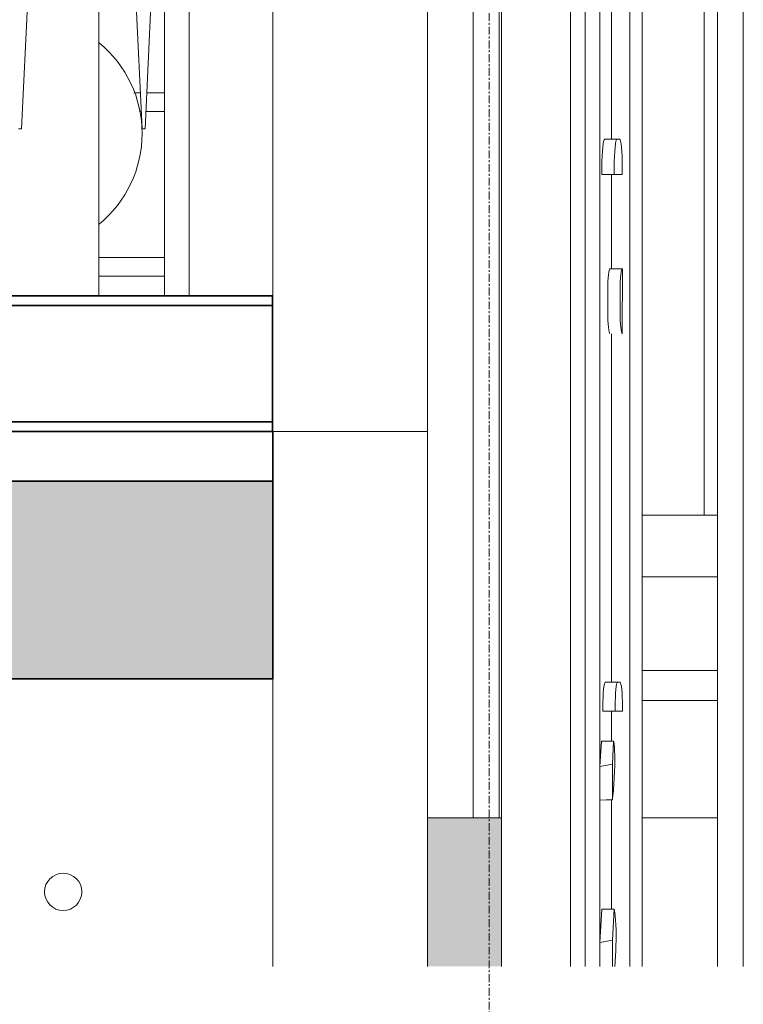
# Model space of a CAD drawing. Header units: millimetres. Extents: x 61846 to 198573, y 13020 to 52988.
# Tile 169 of 240: x 190328 to 191499, y 15518 to 17112. Entities that reach past the tile are written whole.
import ezdxf

# ---------------------------------------------------------------- set-up
doc = ezdxf.new("R2010")
doc.units = ezdxf.units.MM
doc.linetypes.add('Grid Line', pattern=[22.225, 12.7, -3.175, 3.175, -3.175])
for name, color, linetype, lineweight in [('A-FLOR', 192, 'Continuous', 50), ('A-GENM', 13, 'Continuous', 18), ('A-WALL', 113, 'Continuous', 25), ('I-WALL', 2, 'Continuous', 25), ('P-PIPE', 3, 'Continuous', 18), ('S-BEAM', 12, 'Continuous', 35), ('S-GRID', 1, 'Continuous', 18)]:
    doc.layers.add(name, color=color, linetype=linetype, lineweight=lineweight)

# ---------------------------------------------------------------- blocks, each defined once
blk = doc.blocks.new('Pipe Types_NLRS_65_PI_UN_Staal - sprinkler_DNL_4327762 - Pipe Types_NLRS_65_PI_UN_Staal - sprinkler_DNL_4327762-550461-GZ lierenkamer 4')
at = {"layer": 'P-PIPE', "color": 7, "lineweight": 9}
for radius, start, end in [(30.2, 0, 180), (30.1, 180, 0)]:
    blk.add_arc((-45599.1, 15700), radius, start, end, dxfattribs=at)
blk = doc.blocks.new('TadP_A_INS_INSTALLATIES_rvt-6-GZ lierenkamer 4')
at = {"layer": 'P-PIPE', "lineweight": 9}
blk.add_blockref('Pipe Types_NLRS_65_PI_UN_Staal - sprinkler_DNL_4327762 - Pipe Types_NLRS_65_PI_UN_Staal - sprinkler_DNL_4327762-550461-GZ lierenkamer 4', (0, 0), dxfattribs=at)
blk = doc.blocks.new('Floor_28_PBT_FL_druklaag_d_80 __400__C30_37_2397569 - Floor_28_PBT_FL_druklaag_d_80 __400__C30_37_2397569-312101-GZ lierenkamer 4')
at = {"layer": 'A-FLOR', "color": 90, "lineweight": 35}
for p, q in [((-45260, 16445), (-48222, 16445)), ((-45260, 16365), (-45260, 16445)), ((-48822, 16365), (-45260, 16365))]:
    blk.add_line(p, q, dxfattribs=at)
blk = doc.blocks.new('Floor_28_PBT_FL_druklaag_d_80 __400__C30_37_2397569 - Floor_28_PBT_FL_druklaag_d_80 __400__C30_37_2397569-312105-GZ lierenkamer 4')
blk.add_blockref('Floor_28_PBT_FL_druklaag_d_80 __400__C30_37_2397569 - Floor_28_PBT_FL_druklaag_d_80 __400__C30_37_2397569-312101-GZ lierenkamer 4', (0, 0))
blk = doc.blocks.new('TadP_A_CON_CONSTRUCTIE_rvt-6-GZ lierenkamer 4')
at = {"layer": 'A-FLOR'}
blk.add_hatch(color=135, dxfattribs=at).paths.add_polyline_path([(-47297.2, 16045), (-45260, 16045), (-45260, 16365), (-48822, 16365), (-48822, 16045), (-47311.3, 16045)])
at = {"layer": 'A-FLOR', "color": 90, "lineweight": 35}
for p, q in [((-45260, 16365), (-48822, 16365)), ((-45260, 16045), (-45260, 16365)), ((-47311.3, 16045), (-45260, 16045))]:
    blk.add_line(p, q, dxfattribs=at)
at = {"layer": 'I-WALL', "color": 10, "lineweight": 18}
for p, q in [((-45260, 19800), (-45260, 16445)), ((-45010, 16445), (-45010, 19800)), ((-45010, 16445), (-45260, 16445)), ((-45260, 16445), (-45260, 15579.3)), ((-45260, 16445), (-45010, 16445)), ((-45010, 15579.3), (-45010, 16445))]:
    blk.add_line(p, q, dxfattribs=at)
at = {"layer": 'A-FLOR', "color": 10, "lineweight": 18}
blk.add_blockref('Floor_28_PBT_FL_druklaag_d_80 __400__C30_37_2397569 - Floor_28_PBT_FL_druklaag_d_80 __400__C30_37_2397569-312105-GZ lierenkamer 4', (0, 0), dxfattribs=at)
blk = doc.blocks.new('22_NOAHH_Wand_Wand-x 2066617 - 22_NOAHH_Wand_Wand-x 2066617-118516-GZ lierenkamer 4')
at = {"layer": 'A-WALL', "color": 130, "lineweight": 13}
blk.add_line((-44662.8, 15820), (-44540.9, 15820), dxfattribs=at)
blk = doc.blocks.new('22_NOAHH_Wand_Wand-x 2072898 - 22_NOAHH_Wand_Wand-x 2072898-118749-GZ lierenkamer 4')
at = {"layer": 'A-WALL', "lineweight": 13}
blk.add_hatch(color=9, dxfattribs=at).paths.add_polyline_path([(-45010, 15579.3), (-44890, 15579.3), (-44890, 15820), (-45010, 15820)])
at = {"layer": 'A-WALL', "color": 130, "lineweight": 13}
for p, q in [((-45010, 15820), (-45010, 15579.3)), ((-44890, 15820), (-45010, 15820)), ((-44890, 15579.3), (-44890, 15820))]:
    blk.add_line(p, q, dxfattribs=at)
blk = doc.blocks.new('22_NOAHH_Wand_Wand-x 2594857 - 22_NOAHH_Wand_Wand-x-150139-GZ lierenkamer 4')
at = {"layer": 'A-WALL', "color": 130, "lineweight": 13}
for p, q in [((-45010, 20300), (-45010, 15820)), ((-44890, 20300), (-44890, 15820)), ((-45010, 15820), (-44890, 15820))]:
    blk.add_line(p, q, dxfattribs=at)
blk = doc.blocks.new('22_NOAHH_Wand_Wand-x 2594857 - 22_NOAHH_Wand_Wand-x 2594857-150143-GZ lierenkamer 4')
blk.add_blockref('22_NOAHH_Wand_Wand-x 2594857 - 22_NOAHH_Wand_Wand-x-150139-GZ lierenkamer 4', (0, 0))
blk = doc.blocks.new('22_NOAHH_Wand_Wand-x 2595036 - 22_NOAHH_Wand_Wand-x 2595036-150154-GZ lierenkamer 4')
at = {"layer": 'A-WALL', "color": 130, "lineweight": 13}
blk.add_line((-44662.8, 15820), (-44540.9, 15820), dxfattribs=at)
blk = doc.blocks.new('TadP_A_BWK_BOUWKUNDE_rvt-6-GZ lierenkamer 4')
at = {"layer": 'A-WALL', "color": 250, "lineweight": 25}
for name in ['22_NOAHH_Wand_Wand-x 2594857 - 22_NOAHH_Wand_Wand-x 2594857-150143-GZ lierenkamer 4', '22_NOAHH_Wand_Wand-x 2072898 - 22_NOAHH_Wand_Wand-x 2072898-118749-GZ lierenkamer 4', '22_NOAHH_Wand_Wand-x 2066617 - 22_NOAHH_Wand_Wand-x 2066617-118516-GZ lierenkamer 4', '22_NOAHH_Wand_Wand-x 2595036 - 22_NOAHH_Wand_Wand-x 2595036-150154-GZ lierenkamer 4']:
    blk.add_blockref(name, (0, 0), dxfattribs=at)
blk = doc.blocks.new('kettingtakels orkestkamer plafond laag - Laag-2765805-GZ lierenkamer 4')
at = {"layer": 'A-GENM'}
for p, q in [((-44562.5, 18910), (-44562.5, 16310)), ((-44540.9, 16310), (-44662.8, 16310)), ((-44540.9, 16310), (-44662.8, 16310)), ((-44662.8, 16210), (-44540.9, 16210)), ((-44662.8, 16210), (-44540.9, 16210)), ((-44540.9, 16058.3), (-44662.8, 16058.3)), ((-44540.9, 16058.3), (-44662.8, 16058.3)), ((-44662.8, 16010), (-44540.9, 16010)), ((-44662.8, 16010), (-44540.9, 16010))]:
    blk.add_line(p, q, dxfattribs=at)
blk = doc.blocks.new('Decorlier liggende trommel - Rij 4-2838763-GZ lierenkamer 4')
at = {"layer": 'A-GENM'}
for p, q in [((-46466.5, 16935), (-46406.7, 18175.1)), ((-46471.5, 16935), (-46466.5, 16935))]:
    blk.add_line(p, q, dxfattribs=at)
blk = doc.blocks.new('Decorlier liggende trommel - Rij 3-V224-GZ lierenkamer 4')
at = {"layer": 'A-GENM'}
for p, q in [((-45535.7, 18317.5), (-45471.5, 16935)), ((-45466.5, 16935), (-45406.5, 18225.1)), ((-45541.5, 17148), (-45541.5, 16665)), ((-45471.5, 16935), (-45466.5, 16935))]:
    blk.add_line(p, q, dxfattribs=at)
for start, end in [(0, 50.511), (309.489, 0)]:
    blk.add_arc((-45661.5, 16927.5), 190, start, end, dxfattribs=at)
blk = doc.blocks.new('H-Balk - HEB220-7317298-GZ lierenkamer 4')
at = {"layer": 'S-BEAM'}
for p, q in [((-46964.4, 16649), (-46964.4, 16665)), ((-46936.5, 16665), (-46964.4, 16665)), ((-46536.5, 16665), (-46541.5, 16665)), ((-46136.5, 16665), (-46141.5, 16665)), ((-45260.4, 16665), (-45741.5, 16665)), ((-45260.4, 16665), (-45260.4, 16649)), ((-46964.4, 16461), (-46964.4, 16649)), ((-45260.4, 16649), (-46964.4, 16649)), ((-45260.4, 16649), (-45260.4, 16461)), ((-46964.4, 16445), (-46964.4, 16461)), ((-46964.4, 16461), (-45260.4, 16461)), ((-45260.4, 16461), (-45260.4, 16445)), ((-45260.4, 16445), (-46964.4, 16445))]:
    blk.add_line(p, q, dxfattribs=at)
blk = doc.blocks.new('kooiladder met kooi - Lierenkamer achter-5628086-GZ lierenkamer 4')
at = {"layer": 'A-GENM'}
for p, q in [((-45395.2, 18575), (-45395.2, 16665)), ((-45435.2, 17609.3), (-45435.2, 16665)), ((-45474.2, 16993.3), (-45484.7, 16993.3)), ((-45435.2, 16993.3), (-45463.8, 16993.3)), ((-45475.9, 16963.3), (-45472.8, 16963.3)), ((-45465.2, 16963.3), (-45435.2, 16963.3)), ((-45435.2, 16726.7), (-45541.5, 16726.7)), ((-45541.5, 16696.7), (-45435.2, 16696.7))]:
    blk.add_line(p, q, dxfattribs=at)
blk = doc.blocks.new('Orkestkamer beplating - 1800x6600x24 Z-6815573-GZ lierenkamer 4')
at = {"layer": 'A-GENM'}
for p, q in [((-44755.1, 21285), (-44755.1, 15579.3)), ((-44731, 15579.3), (-44731, 21285))]:
    blk.add_line(p, q, dxfattribs=at)
blk = doc.blocks.new('Orkestkamer beplating zaagtand 3 - zaag type 3-6316603-GZ lierenkamer 4')
at = {"layer": 'A-GENM'}
blk.add_line((-44894.1, 20300), (-44894.1, 15820), dxfattribs=at)
blk = doc.blocks.new('Orkestkamer koker 60x60 - Koker 60x60x3 lg 6600-6316589-GZ lierenkamer 4')
at = {"layer": 'A-GENM'}
blk.add_line((-44778.6, 21285), (-44778.6, 15579.3), dxfattribs=at)
blk = doc.blocks.new('Orkestkamer koker 60x60 - Koker 60x60x3 lg 6600-V237-GZ lierenkamer 4')
at = {"layer": 'A-GENM'}
blk.add_line((-44936, 20300), (-44936, 15820), dxfattribs=at)
blk = doc.blocks.new('Orkestkamer beplating zaagtand 3 - type 3 boven-6418557-GZ lierenkamer 4')
at = {"layer": 'A-GENM'}
blk.add_line((-44499.1, 18565), (-44499.1, 15579.3), dxfattribs=at)
blk = doc.blocks.new('Orkestkamer koker 60x60 - Koker 60x60x3 lg 3880-6453064-GZ lierenkamer 4')
at = {"layer": 'A-GENM'}
blk.add_line((-44541, 18565), (-44541, 15579.3), dxfattribs=at)
blk = doc.blocks.new('Orkestkamer beplating - 200x6600x30 Z-6559119-GZ lierenkamer 4')
at = {"layer": 'A-GENM'}
for p, q in [((-44682.4, 15579.3), (-44682.4, 21285)), ((-44662.8, 15579.3), (-44662.8, 21285)), ((-44712.3, 16918.4), (-44712.3, 17295.7)), ((-44712.3, 16708.3), (-44712.3, 16861.4)), ((-44712.3, 16039.4), (-44712.3, 16603.4)), ((-44712.3, 15943.8), (-44712.3, 15992.4)), ((-44712.3, 15672.2), (-44712.3, 15849.2))]:
    blk.add_line(p, q, dxfattribs=at)
blk = doc.blocks.new('Orkestkamer Fijndiffusie S - Orkestkamer Fijndiffusie S-6717528-GZ lierenkamer 4')
at = {"layer": 'A-GENM'}
for p, q in [((-44731, 15903), (-44728.7, 15943.8)), ((-44728.7, 15943.8), (-44708.8, 15943.8)), ((-44708.8, 15943.8), (-44710.9, 15906.5)), ((-44708.6, 15942.8), (-44708.8, 15943.8)), ((-44710.9, 15906.5), (-44731, 15903)), ((-44710.9, 15849.2), (-44710.9, 15906.5)), ((-44731, 15903), (-44731, 15848.6)), ((-44709.1, 15864.6), (-44707.4, 15894.9))]:
    blk.add_line(p, q, dxfattribs=at)
at = {"layer": 'A-GENM', "flags": 128}
blk.add_lwpolyline([(-44731, 15848.6), (-44720.9, 15848.9), (-44710.9, 15849.2)], dxfattribs=at)
at = {"layer": 'A-GENM'}
for centre, start_param, end_param in [((-44710.4, 15912.5), 4.187593, 5.75839), ((-44712.1, 15882.2), 3.48374, 4.187593)]:
    blk.add_ellipse(centre, major_axis=(0, 35), ratio=0.098351, start_param=start_param, end_param=end_param, dxfattribs=at)
blk = doc.blocks.new('Orkestkamer Fijndiffusie M - Orkestkamer Fijndiffusie M-6717529-GZ lierenkamer 4')
at = {"layer": 'A-GENM'}
for p, q in [((-44702.4, 16039.4), (-44722.3, 16039.4)), ((-44698.5, 16039.4), (-44702.4, 16039.4)), ((-44726.3, 15992.4), (-44726.3, 15999.4)), ((-44726.3, 15992.4), (-44706.4, 15992.4)), ((-44706.4, 15999.4), (-44706.4, 15992.4)), ((-44706.4, 15992.4), (-44694.6, 15992.4)), ((-44694.6, 15992.4), (-44694.6, 15999.4))]:
    blk.add_line(p, q, dxfattribs=at)
for centre, start_param, end_param in [((-44722.3, 15999.4), 0, 1.570796), ((-44702.4, 15999.4), 0, 1.570796), ((-44698.5, 15999.4), 4.712389, 6.283185)]:
    blk.add_ellipse(centre, major_axis=(0, 40), ratio=0.098351, start_param=start_param, end_param=end_param, dxfattribs=at)
blk = doc.blocks.new('Orkestkamer Fijndiffusie L - Orkestkamer Fijndiffusie L-6717530-GZ lierenkamer 4')
at = {"layer": 'A-GENM'}
for p, q in [((-44731, 15618.3), (-44728, 15672.2)), ((-44728, 15672.2), (-44708, 15672.2)), ((-44708, 15672.2), (-44710.9, 15621.7)), ((-44707, 15666.2), (-44708, 15672.2)), ((-44710.9, 15621.7), (-44731, 15618.3)), ((-44731, 15618.3), (-44731, 15579.3)), ((-44710.9, 15579.3), (-44710.9, 15621.7)), ((-44706.9, 15579.3), (-44705.4, 15604.7))]:
    blk.add_line(p, q, dxfattribs=at)
blk.add_ellipse((-44709.2, 15627.2), major_axis=(0, 45), ratio=0.098351, start_param=4.187919, end_param=5.758715, dxfattribs=at)
blk = doc.blocks.new('Orkestkamer Fijndiffusie L - Orkestkamer Fijndiffusie L-V242-GZ lierenkamer 4')
at = {"layer": 'A-GENM'}
for p, q in [((-44703.4, 16918.4), (-44723.3, 16918.4)), ((-44699.2, 16918.4), (-44703.4, 16918.4)), ((-44727.8, 16861.4), (-44727.8, 16873.4)), ((-44727.8, 16861.4), (-44707.9, 16861.4)), ((-44707.9, 16873.4), (-44707.9, 16861.4)), ((-44707.9, 16861.4), (-44694.8, 16861.4)), ((-44694.8, 16861.4), (-44694.8, 16873.4))]:
    blk.add_line(p, q, dxfattribs=at)
for centre, start_param, end_param in [((-44723.3, 16873.4), 0, 1.570796), ((-44703.4, 16873.4), 0, 1.570796), ((-44699.2, 16873.4), 4.712389, 6.283185)]:
    blk.add_ellipse(centre, major_axis=(0, 45), ratio=0.098351, start_param=start_param, end_param=end_param, dxfattribs=at)
blk = doc.blocks.new('Orkestkamer Fijndiffusie S - Orkestkamer Fijndiffusie S-V246-GZ lierenkamer 4')
at = {"layer": 'A-GENM'}
for p, q in [((-44694.9, 16708.4), (-44714.8, 16708.4)), ((-44694.6, 16708.3), (-44694.8, 16708.4)), ((-44694.8, 16603.4), (-44694.6, 16708.3)), ((-44718.3, 16639.3), (-44718.2, 16674.3)), ((-44698.3, 16674.3), (-44698.4, 16639.3)), ((-44695, 16603.4), (-44694.8, 16603.4))]:
    blk.add_line(p, q, dxfattribs=at)
for centre, start_param, end_param in [((-44714.8, 16673.4), 6.258896, 7.829692), ((-44694.9, 16673.4), 6.258896, 7.829692), ((-44714.8, 16638.4), 1.546507, 3.117303), ((-44694.9, 16638.4), 1.546507, 3.117303)]:
    blk.add_ellipse(centre, major_axis=(0, 35), ratio=0.098351, start_param=start_param, end_param=end_param, dxfattribs=at)

msp = doc.modelspace()

# ---------------------------------------------------------------- linework, layer by layer
at = {"layer": 'S-GRID', "linetype": 'Grid Line'}
msp.add_line((191087.8, 13020.4), (191087.8, 28603), dxfattribs=at)

# ---------------------------------------------------------------- block references
at = {"color": 210, "lineweight": 5}
for name in ['TadP_A_BWK_BOUWKUNDE_rvt-6-GZ lierenkamer 4', 'TadP_A_INS_INSTALLATIES_rvt-6-GZ lierenkamer 4', 'TadP_A_CON_CONSTRUCTIE_rvt-6-GZ lierenkamer 4']:
    msp.add_blockref(name, (235997.8, 0), dxfattribs=at)
at = {"layer": 'A-GENM'}
for name, p in [('kettingtakels orkestkamer plafond laag - Laag-2765805-GZ lierenkamer 4', (235997.8, 0)), ('Orkestkamer beplating zaagtand 3 - zaag type 3-6316603-GZ lierenkamer 4', (235997.8, 0)), ('Orkestkamer koker 60x60 - Koker 60x60x3 lg 6600-6316589-GZ lierenkamer 4', (235997.8, 0)), ('Orkestkamer beplating - 1800x6600x24 Z-6815573-GZ lierenkamer 4', (235997.8, 0)), ('Orkestkamer beplating - 200x6600x30 Z-6559119-GZ lierenkamer 4', (235997.8, 0)), ('kooiladder met kooi - Lierenkamer achter-5628086-GZ lierenkamer 4', (235997.8, 0)), ('Orkestkamer koker 60x60 - Koker 60x60x3 lg 6600-V237-GZ lierenkamer 4', (235997.8, 0)), ('Orkestkamer koker 60x60 - Koker 60x60x3 lg 3880-6453064-GZ lierenkamer 4', (235997.8, 0)), ('Orkestkamer beplating zaagtand 3 - type 3 boven-6418557-GZ lierenkamer 4', (235997.8, 0)), ('Decorlier liggende trommel - Rij 3-V224-GZ lierenkamer 4', (235997.8, 0)), ('Decorlier liggende trommel - Rij 4-2838763-GZ lierenkamer 4', (236797.8, 0)), ('Orkestkamer Fijndiffusie L - Orkestkamer Fijndiffusie L-V242-GZ lierenkamer 4', (235997.8, 0)), ('Orkestkamer Fijndiffusie S - Orkestkamer Fijndiffusie S-V246-GZ lierenkamer 4', (235997.8, 0)), ('Orkestkamer Fijndiffusie M - Orkestkamer Fijndiffusie M-6717529-GZ lierenkamer 4', (235997.8, 0)), ('Orkestkamer Fijndiffusie S - Orkestkamer Fijndiffusie S-6717528-GZ lierenkamer 4', (235997.8, 0)), ('Orkestkamer Fijndiffusie L - Orkestkamer Fijndiffusie L-6717530-GZ lierenkamer 4', (235997.8, 0))]:
    msp.add_blockref(name, p, dxfattribs=at)
at = {"layer": 'S-BEAM'}
msp.add_blockref('H-Balk - HEB220-7317298-GZ lierenkamer 4', (235997.8, 0), dxfattribs=at)

doc.saveas('drawing.dxf')
